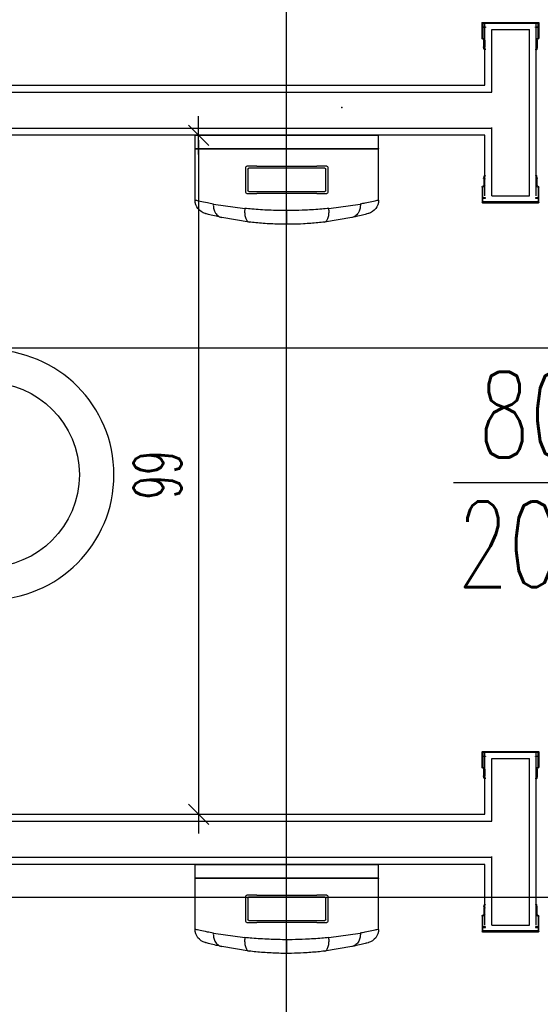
# Model space of a CAD drawing. Header units: centimetres. Extents: x -15121 to 30567, y -60641 to 0.
# Tile 136 of 256: x 6103 to 6179, y -24898 to -24754. Entities that reach past the tile are written whole.
import ezdxf

# ---------------------------------------------------------------- set-up
doc = ezdxf.new("R2010")
doc.units = ezdxf.units.CM
doc.header["$LTSCALE"] = 60
for name, color, linetype in [('AIKA podłoga wc pod meble', 8, 'Continuous'), ('AIKA sanitariaty', 7, 'Continuous'), ('AIKA widokowe', 7, 'Continuous'), ('AIKA zieleń', 8, 'Continuous')]:
    doc.layers.add(name, color=color, linetype=linetype)
doc.styles.add('RomanS', font='romans.shx')
doc.styles.add('wymiar', font='txt.shx', dxfattribs={"width": 0.6})
doc.dimstyles.new('Dwudziestka', dxfattribs={"dimtxt": 7, "dimasz": 0.7, "dimexe": 5, "dimexo": 0, "dimgap": 2.5, "dimtad": 1, "dimtoh": 1, "dimdec": 3, "dimrnd": 0.5, "dimdsep": 46, "dimtxsty": 'wymiar', "dimblk": 'znacznik', "dimcen": 0, "dimdle": 5, "dimse1": 1, "dimse2": 1, "dimclrd": 256, "dimclre": 256, "dimclrt": 256, "dimadec": 0, "dimazin": 0, "dimtfac": 0.4, "dimtdec": 3, "dimtix": 1, "dimtofl": 0, "dimtmove": 2, "dimatfit": 3, "dimldrblk": 'znacznik', "dimfxl": 1, "dimtolj": 1, "dimarcsym": 0})

# ---------------------------------------------------------------- blocks, each defined once
blk = doc.blocks.new('toaleta top')
at = {"layer": 'AIKA sanitariaty'}
for p, q in [((-18.25, 39.75), (-18.25, 3)), ((-13.5, 31.08), (-13.5, 39.45)), ((13.5, 31.08), (13.5, 39.45)), ((18.25, 39.75), (18.25, 3)), ((-3.85, 26.52), (-3.22, 33.48)), ((-2.22, 34.39), (2.22, 34.39)), ((3.85, 26.52), (3.22, 33.48)), ((-7, 14.44), (-9, 14.44)), ((-8, 15.44), (-8, 13.44)), ((7, 14.44), (9, 14.44)), ((8, 15.44), (8, 13.44)), ((-18.25, 3), (18.25, 3)), ((25, -0.5), (-25, -0.5)), ((-25, -0.5), (-25, -15.5)), ((25, -15.5), (25, -0.5)), ((-25, -15.5), (25, -15.5))]:
    blk.add_line(p, q, dxfattribs=at)
for centre, radius in [((0, 39.45), 13.5), ((-8, 14.44), 1), ((8, 14.44), 1)]:
    blk.add_circle(centre, radius, dxfattribs=at)
for centre, radius, start, end in [((0, 39.75), 18.25, 0, 180), ((-2.22, 33.39), 1, 90, 174.822), ((2.22, 33.39), 1, 5.178, 90), ((0, 31.08), 13.5, 180, 0)]:
    blk.add_arc(centre, radius, start, end, dxfattribs=at)
blk = doc.blocks.new('sl parawan')
at = {"layer": 'AIKA widokowe'}
for p, q in [((-59.55, 119.81), (-59.55, 117.6)), ((-51.3, 119.88), (-59.48, 119.88)), ((-59.42, 119.23), (-59.42, 119.75)), ((-59.42, 119.75), (-51.37, 119.75)), ((-59.15, 94.57), (-59.15, 119.75)), ((-51.65, 110.72), (-51.65, 119.75)), ((-51.37, 119.75), (-51.37, 119.23)), ((-51.24, 117.6), (-51.24, 119.81)), ((-59.05, 119.23), (-59.42, 119.23)), ((-59.42, 117.6), (-59.42, 119.16)), ((-59.42, 119.16), (-59.05, 119.16)), ((-59.05, 119.16), (-59.05, 119.23)), ((-58.15, 94.57), (-58.15, 118.88)), ((-52.65, 118.88), (-58.15, 118.88)), ((-52.65, 109.72), (-52.65, 118.88)), ((-51.37, 119.23), (-51.74, 119.23)), ((-51.74, 119.23), (-51.74, 119.16)), ((-51.74, 119.16), (-51.37, 119.16)), ((-51.37, 119.16), (-51.37, 117.6)), ((-59.27, 117.32), (-59.27, 116.42)), ((-59.14, 116.42), (-59.14, 117.32)), ((-51.65, 117.32), (-51.65, 116.42)), ((-51.52, 116.42), (-51.52, 117.32)), ((-59.31, 116.3), (-59.23, 115.93)), ((-59.28, 116.4), (-59.3, 116.33)), ((-59.18, 116.3), (-59.16, 116.34)), ((-59.1, 115.96), (-59.18, 116.3)), ((-51.61, 116.3), (-51.69, 115.96)), ((-51.63, 116.34), (-51.61, 116.3)), ((-51.56, 115.93), (-51.48, 116.3)), ((-51.49, 116.33), (-51.51, 116.4)), ((57.5, 110.72), (-51.65, 110.72)), ((57.5, 109.72), (-52.65, 109.72)), ((-52.65, 94.57), (-52.65, 104.54)), ((-52.65, 104.42), (57.5, 104.42)), ((-51.65, 94.57), (-51.65, 103.42)), ((-51.65, 103.42), (57.5, 103.42)), ((-51.65, 103.42), (57.5, 103.42)), ((-59.31, 97.15), (-59.23, 97.52)), ((-59.28, 97.05), (-59.3, 97.12)), ((-59.27, 96.13), (-59.27, 97.03)), ((-59.1, 97.49), (-59.18, 97.15)), ((-59.18, 97.15), (-59.16, 97.11)), ((-59.14, 97.03), (-59.14, 96.13)), ((-51.61, 97.15), (-51.69, 97.49)), ((-51.65, 96.13), (-51.65, 97.03)), ((-51.63, 97.11), (-51.61, 97.15)), ((-51.56, 97.52), (-51.48, 97.15)), ((-51.52, 97.03), (-51.52, 96.13)), ((-51.49, 97.12), (-51.51, 97.05)), ((-59.55, 93.63), (-59.55, 95.85)), ((-59.42, 95.85), (-59.42, 94.29)), ((-51.37, 94.29), (-51.37, 95.85)), ((-51.24, 95.85), (-51.24, 93.63)), ((-51.3, 93.57), (-59.48, 93.57)), ((-59.42, 94.29), (-59.05, 94.29)), ((-59.05, 94.22), (-59.42, 94.22)), ((-59.42, 94.22), (-59.42, 93.7)), ((-59.42, 93.7), (-51.37, 93.7)), ((-59.05, 94.29), (-59.05, 94.22)), ((-52.65, 94.57), (-58.15, 94.57)), ((-51.74, 94.22), (-51.74, 94.29)), ((-51.74, 94.29), (-51.37, 94.29)), ((-51.37, 94.22), (-51.74, 94.22)), ((-51.37, 93.7), (-51.37, 94.22)), ((-59.55, 13.39), (-59.55, 11.18)), ((-51.3, 13.46), (-59.48, 13.46)), ((-59.42, 12.81), (-59.42, 13.33)), ((-59.42, 13.33), (-51.37, 13.33)), ((-59.15, -11.86), (-59.15, 13.33)), ((-51.65, 4.3), (-51.65, 13.33)), ((-51.37, 13.33), (-51.37, 12.81)), ((-51.24, 11.18), (-51.24, 13.39)), ((-59.05, 12.81), (-59.42, 12.81)), ((-59.42, 11.18), (-59.42, 12.74)), ((-59.42, 12.74), (-59.05, 12.74)), ((-59.05, 12.74), (-59.05, 12.81)), ((-52.65, 12.46), (-58.15, 12.46)), ((-58.15, -11.86), (-58.15, 12.46)), ((-52.65, 3.3), (-52.65, 12.46)), ((-51.37, 12.81), (-51.74, 12.81)), ((-51.74, 12.81), (-51.74, 12.74)), ((-51.74, 12.74), (-51.37, 12.74)), ((-51.37, 12.74), (-51.37, 11.18)), ((-59.27, 10.9), (-59.27, 10)), ((-59.14, 10), (-59.14, 10.9)), ((-51.65, 10.9), (-51.65, 10)), ((-51.52, 10), (-51.52, 10.9)), ((-59.31, 9.87), (-59.23, 9.51)), ((-59.28, 9.97), (-59.3, 9.91)), ((-59.18, 9.88), (-59.16, 9.92)), ((-59.1, 9.53), (-59.18, 9.88)), ((-51.61, 9.88), (-51.69, 9.53)), ((-51.63, 9.92), (-51.61, 9.88)), ((-51.56, 9.51), (-51.48, 9.87)), ((-51.49, 9.91), (-51.51, 9.97)), ((57.5, 3.3), (-52.65, 3.3)), ((57.5, 4.3), (-51.65, 4.3)), ((-52.65, -11.86), (-52.65, -1.88)), ((-52.65, -2), (57.5, -2)), ((-51.65, -3), (57.5, -3)), ((-51.65, -11.86), (-51.65, -3)), ((-59.31, -9.27), (-59.23, -8.91)), ((-59.28, -9.37), (-59.3, -9.31)), ((-59.27, -10.3), (-59.27, -9.4)), ((-59.1, -8.93), (-59.18, -9.28)), ((-59.18, -9.28), (-59.16, -9.32)), ((-59.14, -9.4), (-59.14, -10.3)), ((-51.61, -9.28), (-51.69, -8.93)), ((-51.65, -10.3), (-51.65, -9.4)), ((-51.63, -9.32), (-51.61, -9.28)), ((-51.56, -8.91), (-51.48, -9.27)), ((-51.52, -9.4), (-51.52, -10.3)), ((-51.49, -9.31), (-51.51, -9.37)), ((-59.55, -12.79), (-59.55, -10.58)), ((-59.42, -10.58), (-59.42, -12.14)), ((-51.37, -12.14), (-51.37, -10.58)), ((-51.24, -10.58), (-51.24, -12.79)), ((-51.3, -12.86), (-59.48, -12.86)), ((-59.42, -12.14), (-59.05, -12.14)), ((-59.05, -12.21), (-59.42, -12.21)), ((-59.42, -12.21), (-59.42, -12.73)), ((-59.42, -12.73), (-51.37, -12.73)), ((-59.05, -12.14), (-59.05, -12.21)), ((-52.65, -11.86), (-58.15, -11.86)), ((-51.74, -12.21), (-51.74, -12.14)), ((-51.74, -12.14), (-51.37, -12.14)), ((-51.37, -12.21), (-51.74, -12.21)), ((-51.37, -12.73), (-51.37, -12.21))]:
    blk.add_line(p, q, dxfattribs=at)
for centre, radius, start, end in [((-59.48, 119.81), 0.065, 90, 180), ((-51.3, 119.81), 0.065, 0, 90), ((-59.41, 117.6), 0.14, 180, 270), ((-59.41, 117.6), 0.01, 180, 270), ((-59.41, 117.32), 0.27, 0, 90), ((-59.41, 117.32), 0.14, 0, 90), ((-59.33, 116.42), 0.055, 334.9424, 0), ((-59.33, 116.42), 0.185, 334.9424, 0), ((-51.38, 117.32), 0.27, 90, 180), ((-51.46, 116.42), 0.185, 180, 205.0576), ((-51.38, 117.32), 0.14, 90, 180), ((-51.46, 116.42), 0.055, 180, 205.0576), ((-51.38, 117.6), 0.01, 270, 0), ((-51.38, 117.6), 0.14, 270, 0), ((-59.25, 116.31), 0.055, 154.9424, 192.3489), ((-59.16, 115.94), 0.0649, 192.3489, 12.3224), ((-51.63, 115.94), 0.0649, 167.6776, 347.6511), ((-51.53, 116.31), 0.055, 347.6511, 25.0576), ((-59.25, 97.14), 0.055, 167.6511, 205.0576), ((-59.33, 97.03), 0.055, 0, 25.0576), ((-59.16, 97.5), 0.0649, 347.6776, 167.6511), ((-59.33, 97.03), 0.185, 0, 25.0576), ((-51.63, 97.5), 0.0649, 12.3489, 192.3224), ((-51.46, 97.03), 0.185, 154.9424, 180), ((-51.46, 97.03), 0.055, 154.9424, 180), ((-51.53, 97.14), 0.055, 334.9424, 12.3489), ((-59.41, 95.85), 0.14, 90, 180), ((-59.41, 95.85), 0.01, 90, 180), ((-59.41, 96.13), 0.14, 270, 0), ((-59.41, 96.13), 0.27, 270, 0), ((-51.38, 96.13), 0.27, 180, 270), ((-51.38, 96.13), 0.14, 180, 270), ((-51.38, 95.85), 0.14, 0, 90), ((-51.38, 95.85), 0.01, 0, 90), ((-59.48, 93.63), 0.065, 180, 270), ((-51.3, 93.63), 0.065, 270, 0), ((-59.48, 13.39), 0.065, 90, 180), ((-51.3, 13.39), 0.065, 0, 90), ((-59.41, 11.18), 0.14, 180, 270), ((-59.41, 11.18), 0.01, 180, 270), ((-59.41, 10.9), 0.27, 0, 90), ((-59.41, 10.9), 0.14, 0, 90), ((-51.38, 10.9), 0.27, 90, 180), ((-51.38, 10.9), 0.14, 90, 180), ((-51.38, 11.18), 0.01, 270, 0), ((-51.38, 11.18), 0.14, 270, 0), ((-59.25, 9.89), 0.055, 154.9424, 192.3489), ((-59.33, 10), 0.055, 334.9424, 0), ((-59.16, 9.52), 0.0649, 192.3489, 12.3224), ((-59.33, 10), 0.185, 334.9424, 0), ((-51.63, 9.52), 0.0649, 167.6776, 347.6511), ((-51.46, 10), 0.185, 180, 205.0576), ((-51.46, 10), 0.055, 180, 205.0576), ((-51.53, 9.89), 0.055, 347.6511, 25.0576), ((-59.25, -9.29), 0.055, 167.6511, 205.0576), ((-59.33, -9.4), 0.055, 0, 25.0576), ((-59.16, -8.92), 0.0649, 347.6776, 167.6511), ((-59.33, -9.4), 0.185, 0, 25.0576), ((-51.63, -8.92), 0.0649, 12.3489, 192.3224), ((-51.46, -9.4), 0.185, 154.9424, 180), ((-51.46, -9.4), 0.055, 154.9424, 180), ((-51.53, -9.29), 0.055, 334.9424, 12.3489), ((-59.41, -10.58), 0.14, 90, 180), ((-59.41, -10.58), 0.01, 90, 180), ((-59.41, -10.3), 0.14, 270, 0), ((-59.41, -10.3), 0.27, 270, 0), ((-51.38, -10.3), 0.27, 180, 270), ((-51.38, -10.3), 0.14, 180, 270), ((-51.38, -10.58), 0.14, 0, 90), ((-51.38, -10.58), 0.01, 0, 90), ((-59.48, -12.79), 0.065, 180, 270), ((-51.3, -12.79), 0.065, 270, 0)]:
    blk.add_arc(centre, radius, start, end, dxfattribs=at)
at = {"layer": 'AIKA widokowe', "color": 8}
blk.add_point((-30.77, 107.48), dxfattribs=at)
blk = doc.blocks.new('sl dozownik papieru rzut')
at = {"layer": 'AIKA sanitariaty'}
for p, q in [((13.4, 0), (-13.4, 0)), ((-13.4, -1.95), (-13.4, 0)), ((13.4, -1.95), (13.4, 0)), ((13.4, -1.95), (-13.4, -1.95)), ((-13.4, -2.05), (13.4, -2.05)), ((-13.4, -9.49), (-13.4, -2.05)), ((-13.35, -2), (13.35, -2)), ((13.4, -9.49), (13.4, -2.05)), ((-6, -4.65), (-6, -8.35)), ((-5.85, -4.5), (-4.39, -4.5)), ((-5.7, -8.05), (-5.7, -4.95)), ((-5.55, -4.8), (5.58, -4.8)), ((4.39, -4.5), (-4.39, -4.5)), ((4.39, -4.5), (5.85, -4.5)), ((5.7, -4.95), (5.7, -8.05)), ((6, -8.35), (6, -4.65)), ((-4.39, -8.5), (-5.85, -8.5)), ((5.55, -8.2), (-5.55, -8.2)), ((-4.39, -8.5), (4.39, -8.5)), ((5.85, -8.5), (4.39, -8.5)), ((-6.13, -10.69), (-10.73, -10.04)), ((10.73, -10.04), (6.13, -10.69)), ((0, -13), (0, -11)), ((-9.5, -12.01), (-5.51, -12.67)), ((5.51, -12.67), (9.5, -12.01))]:
    blk.add_line(p, q, dxfattribs=at)
for centre, radius, start, end in [((-13.35, -1.95), 0.05, 180, 270), ((-13.35, -2.05), 0.05, 90, 180), ((13.35, -1.95), 0.05, 270, 0), ((13.35, -2.05), 0.05, 0, 90), ((-5.85, -4.65), 0.15, 90, 180), ((-5.55, -4.95), 0.15, 90, 180), ((5.55, -4.95), 0.15, 0, 90), ((5.85, -4.65), 0.15, 0, 90), ((-5.85, -8.35), 0.15, 180, 270), ((-5.55, -8.05), 0.15, 180, 270), ((5.55, -8.05), 0.15, 270, 0), ((5.85, -8.35), 0.15, 270, 0), ((-11.4, -9.49), 2, 180, 254.9453), ((11.4, -9.49), 2, 285.0547, 0)]:
    blk.add_arc(centre, radius, start, end, dxfattribs=at)
for points, knots in [([(-13.4, -9.49), (-13.4, -9.49), (-13.32, -9.51), (-12.98, -9.59), (-12.73, -9.64), (-12.12, -9.77), (-11.78, -9.84), (-11.18, -9.96), (-10.96, -10), (-10.73, -10.04)], [719.365815, 719.365815, 719.365815, 719.365815, 741.542046, 741.542046, 763.718271, 763.718271, 782.93566, 782.93566, 792.832229, 792.832229, 792.832229, 792.832229]), ([(-10.73, -10.04), (-10.73, -10.04), (-10.73, -10.04), (-10.73, -10.05), (-10.73, -10.05), (-10.73, -10.07), (-10.73, -10.07), (-10.73, -10.09), (-10.73, -10.11), (-10.74, -10.14), (-10.74, -10.17), (-10.74, -10.25), (-10.73, -10.3), (-10.73, -10.45), (-10.71, -10.55), (-10.66, -10.85), (-10.59, -11.03), (-10.4, -11.41), (-10.26, -11.59), (-9.92, -11.86), (-9.73, -11.96), (-9.53, -12)], [-0.008999, -0.008999, -0.008999, -0.008999, 0, 0, 0.195131, 0.195131, 0.390205, 0.390205, 0.780355, 0.780355, 1.560665, 1.560665, 3.121408, 3.121408, 6.243965, 6.243965, 12.498055, 12.498055, 20.307105, 20.307105, 28.11533, 28.11533, 28.11533, 28.11533]), ([(10.73, -10.04), (10.73, -10.04), (10.73, -10.04), (10.74, -10.25), (10.73, -10.45), (10.66, -10.85), (10.59, -11.03), (10.4, -11.41), (10.26, -11.59), (9.92, -11.86), (9.73, -11.96), (9.53, -12)], [-0.008936, -0.008936, -0.008936, -0.008936, 0, 0, 6.258249, 6.258249, 12.51788, 12.51788, 20.330205, 20.330205, 28.1424, 28.1424, 28.1424, 28.1424]), ([(10.73, -10.04), (11.04, -9.98), (11.33, -9.93), (12.01, -9.8), (12.37, -9.72), (12.8, -9.63), (12.92, -9.6), (13.13, -9.55), (13.21, -9.54), (13.36, -9.5), (13.4, -9.49), (13.4, -9.49)], [645.89816, 645.89816, 645.89816, 645.89816, 659.198751, 659.198751, 681.041661, 681.041661, 692.345192, 692.345192, 703.648717, 703.648717, 719.365815, 719.365815, 719.365815, 719.365815]), ([(-11.92, -11.42), (-11.92, -11.42), (-11.84, -11.45), (-11.55, -11.52), (-11.32, -11.58), (-10.78, -11.72), (-10.47, -11.79), (-9.94, -11.91), (-9.74, -11.96), (-9.53, -12)], [719.365815, 719.365815, 719.365815, 719.365815, 741.542046, 741.542046, 763.718271, 763.718271, 782.93566, 782.93566, 793.101387, 793.101387, 793.101387, 793.101387]), ([(-5.51, -12.67), (-5.63, -12.65), (-5.73, -12.58), (-5.92, -12.35), (-6, -12.19), (-6.11, -11.81), (-6.14, -11.61), (-6.17, -11.16), (-6.16, -10.93), (-6.13, -10.69), (-6.13, -10.69), (-6.13, -10.69)], [0, 0, 0, 0, 7.811334, 7.811334, 15.623566, 15.623566, 22.812435, 22.812435, 29.999926, 29.999926, 30.008028, 30.008028, 30.008028, 30.008028]), ([(-6.13, -10.69), (-5.79, -10.72), (-5.45, -10.76), (-4.32, -10.85), (-3.52, -10.9), (-2.07, -10.97), (-1.42, -10.99), (-0.51, -11), (-0.26, -11), (0, -11)], [665.068332, 665.068332, 665.068332, 665.068332, 674.873359, 674.873359, 696.15174, 696.15174, 712.840829, 712.840829, 719.36757, 719.36757, 719.36757, 719.36757]), ([(0, -11), (0.44, -11), (0.87, -11), (1.74, -10.98), (2.17, -10.96), (3.02, -10.93), (3.45, -10.9), (4.28, -10.85), (4.69, -10.82), (5.45, -10.76), (5.79, -10.72), (6.13, -10.69)], [719.36757, 719.36757, 719.36757, 719.36757, 730.491124, 730.491124, 741.614678, 741.614678, 752.738229, 752.738229, 763.861781, 763.861781, 773.666807, 773.666807, 773.666807, 773.666807]), ([(6.13, -10.69), (6.13, -10.69), (6.13, -10.69), (6.13, -10.7), (6.13, -10.7), (6.14, -10.72), (6.14, -10.73), (6.14, -10.75), (6.14, -10.76), (6.14, -10.81), (6.15, -10.84), (6.15, -10.93), (6.16, -10.98), (6.16, -11.16), (6.16, -11.27), (6.14, -11.61), (6.11, -11.81), (6, -12.19), (5.92, -12.35), (5.73, -12.58), (5.63, -12.65), (5.51, -12.67)], [-0.008087, -0.008087, -0.008087, -0.008087, 0, 0, 0.223897, 0.223897, 0.447699, 0.447699, 0.895311, 0.895311, 1.790581, 1.790581, 3.581414, 3.581414, 7.165142, 7.165142, 14.347918, 14.347918, 22.153528, 22.153528, 29.958241, 29.958241, 29.958241, 29.958241]), ([(9.53, -12), (9.81, -11.94), (10.07, -11.88), (10.69, -11.74), (11, -11.66), (11.38, -11.57), (11.49, -11.54), (11.68, -11.49), (11.75, -11.47), (11.88, -11.44), (11.92, -11.42), (11.92, -11.42)], [645.629, 645.629, 645.629, 645.629, 659.198751, 659.198751, 681.041661, 681.041661, 692.345192, 692.345192, 703.648717, 703.648717, 719.365815, 719.365815, 719.365815, 719.365815]), ([(-9.53, -12), (-9.53, -12), (-9.52, -12), (-9.52, -12), (-9.51, -12), (-9.51, -12), (-9.5, -12.01), (-9.5, -12.01), (-9.5, -12.01), (-9.5, -12.01)], [125.169211, 125.169211, 125.169211, 125.169211, 125.262842, 125.262842, 125.558179, 125.558179, 125.889339, 125.889339, 126.290447, 126.290447, 126.290447, 126.290447]), ([(-5.51, -12.67), (-5.51, -12.67), (-5.51, -12.67), (-5.5, -12.67), (-5.5, -12.67), (-5.5, -12.67)], [25.154736, 25.154736, 25.154736, 25.154736, 25.2068571, 25.2068571, 25.5412471, 25.5412471, 25.5412471, 25.5412471]), ([(-5.5, -12.67), (-5.18, -12.71), (-4.86, -12.74), (-3.85, -12.84), (-3.14, -12.9), (-1.84, -12.97), (-1.26, -12.99), (-0.45, -13), (-0.23, -13), (0, -13)], [664.576978, 664.576978, 664.576978, 664.576978, 674.873359, 674.873359, 696.15174, 696.15174, 712.840829, 712.840829, 719.36757, 719.36757, 719.36757, 719.36757]), ([(0, -13), (0.39, -13), (0.78, -13), (1.55, -12.98), (1.93, -12.96), (2.69, -12.92), (3.07, -12.9), (3.81, -12.84), (4.17, -12.81), (4.86, -12.74), (5.18, -12.71), (5.5, -12.67)], [719.36757, 719.36757, 719.36757, 719.36757, 730.491124, 730.491124, 741.614678, 741.614678, 752.738229, 752.738229, 763.861781, 763.861781, 774.158161, 774.158161, 774.158161, 774.158161]), ([(5.5, -12.67), (5.5, -12.67), (5.5, -12.67), (5.51, -12.67), (5.51, -12.67), (5.51, -12.67)], [0, 0, 0, 0, 0.3582778, 0.3582778, 0.4217256, 0.4217256, 0.4217256, 0.4217256]), ([(9.5, -12.01), (9.5, -12.01), (9.5, -12.01), (9.51, -12), (9.51, -12), (9.52, -12), (9.52, -12), (9.53, -12)], [0, 0, 0, 0, 0.4713843, 0.4713843, 0.7522977, 0.7522977, 0.8768388, 0.8768388, 0.8768388, 0.8768388])]:
    blk.add_open_spline(points, degree=3, knots=knots, dxfattribs=at)
blk = doc.blocks.new('znacznik')
at = {"color": 0}
for points in [[(0, -5), (0, 5)], [(-4, 0), (4, 0)]]:
    blk.add_lwpolyline(points, dxfattribs=at)
at = {"color": 1}
blk.add_lwpolyline([(-2.12, -2.12), (2.12, 2.12)], dxfattribs=at)
blk = doc.blocks.new('*D7271')
at = {"layer": 'AIKA zieleń', "lineweight": -2}
blk.add_line((6128.82, -24771.46), (6128.82, -24869.18), dxfattribs=at)
at = {"layer": 'Defpoints', "color": 0}
for p in [(6104.21, -24770.76), (6105.51, -24869.88), (6128.82, -24869.88)]:
    blk.add_point(p, dxfattribs=at)
at = {"layer": 'AIKA zieleń', "linetype": 'ByBlock', "lineweight": -2, "xscale": 0.7, "yscale": 0.7, "zscale": 0.7}
for p, rotation in [((6128.82, -24770.76), 90), ((6128.82, -24869.88), 270)]:
    blk.add_blockref('znacznik', p, dxfattribs=dict(at, rotation=rotation))
at = {"layer": 'AIKA zieleń', "insert": (6122.82, -24820.32), "char_height": 7, "attachment_point": 5, "rotation": 90, "style": 'wymiar'}
blk.add_mtext('\\A1;99', dxfattribs=at)

msp = doc.modelspace()

# ---------------------------------------------------------------- linework, layer by layer
at = {"layer": 'AIKA podłoga wc pod meble'}
for p, q in [((6141.6623, -25085.4802), (6141.6623, -24661.4802)), ((6141.6623, -25085.4802), (6141.6623, -24661.4802)), ((6368.9623, -24801.8356), (6061.4623, -24801.8356)), ((6368.9623, -24801.8356), (6061.4623, -24801.8356)), ((6350.4623, -24882.0356), (6059.9623, -24882.0356)), ((6350.4623, -24882.0356), (6059.9623, -24882.0356))]:
    msp.add_line(p, q, dxfattribs=at)
at = {"layer": 'AIKA widokowe'}
msp.add_line((6198.8795, -24821.5142), (6166.0592, -24821.5142), dxfattribs=at)

# ---------------------------------------------------------------- block references
at = {"layer": 'AIKA sanitariaty', "color": 8, "xscale": -1}
for p in [(6141.7027, -24770.7552), (6141.7027, -24877.1792)]:
    msp.add_blockref('sl dozownik papieru rzut', p, dxfattribs=at)
at = {"layer": 'AIKA sanitariaty', "color": 8, "rotation": 270}
msp.add_blockref('toaleta top', (6058.4623, -24820.3172), dxfattribs=at)
at = {"layer": 'AIKA widokowe', "color": 8, "xscale": -1}
msp.add_blockref('sl parawan', (6118.9623, -24874.1792), dxfattribs=at)

# ---------------------------------------------------------------- texts
at = {"layer": 'AIKA widokowe', "style": 'RomanS', "width": 0.7}
for s, p in [('80', (6169.6784, -24817.79)), ('200', (6166.5746, -24836.7032))]:
    msp.add_text(s, height=12.5, dxfattribs=at).set_placement(p)

# ---------------------------------------------------------------- dimensions: what is measured, and where the dimension line sits
at = {"layer": 'AIKA zieleń', "color": 2}
dim = msp.add_linear_dim(base=(6128.8204, -24869.8792), p1=(6104.2087, -24770.7552), p2=(6105.5092, -24869.8792), angle=90, dimstyle='Dwudziestka', dxfattribs=at)
dim.commit()
dim.dimension.update_dxf_attribs({"geometry": '*D7271', "text_midpoint": (6122.8204, -24820.3172)})

doc.saveas('drawing.dxf')
